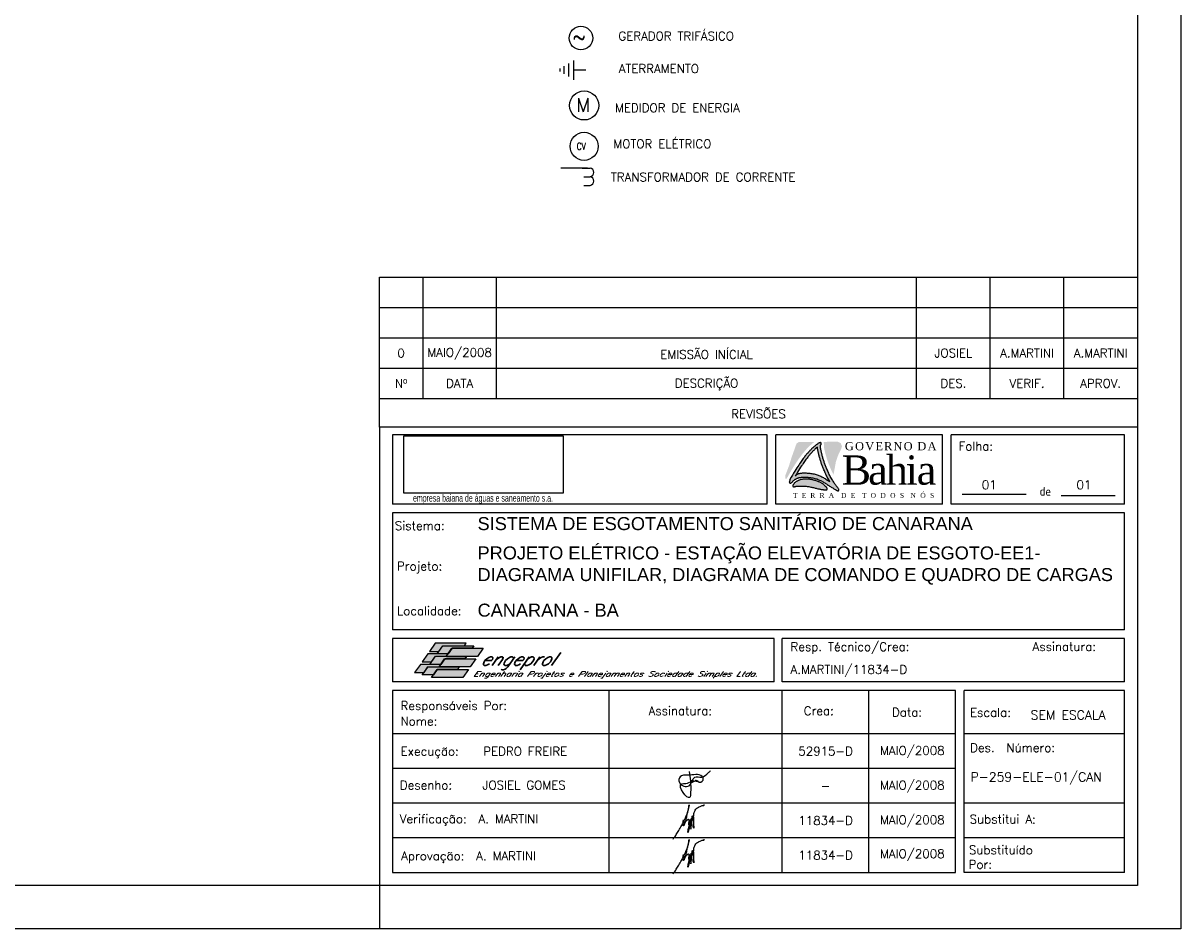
# Model space of a CAD drawing. Header units: millimetres. Extents: x 654.3 to 713.7, y 620 to 662.
# Tile 4 of 6: x 687 to 713.7, y 620 to 640.9. Entities that reach past the tile are written whole.
import ezdxf
from ezdxf.enums import TextEntityAlignment as Align

# ---------------------------------------------------------------- set-up
doc = ezdxf.new("R2010")
doc.units = ezdxf.units.MM
doc.linetypes.add('HIDDEN', pattern=[0.375, 0.25, -0.125])
for name, color, linetype in [('ARQ-FORMATO', 1, 'Continuous'), ('CARIMBO', 7, 'Continuous'), ('ELE_SIMB', 8, 'Continuous'), ('ETXT0090', 8, 'Continuous'), ('LOGOTIPO', 255, 'Continuous'), ('Logotipo 1', 10, 'Continuous'), ('lOGOTIPO 2', 170, 'Continuous'), ('PADRÃO', 4, 'Continuous'), ('TEXTO', 7, 'Continuous')]:
    doc.layers.add(name, color=color, linetype=linetype)
doc.styles.add('ISOCP', font='ARIAL.TTF')
doc.styles.add('ROMAMS', font='ROMANS.shx')
doc.styles.add('ROMANS', font='romans.shx')
doc.styles.add('STYLE-ROMANS_1', font='romans.shx')
picture_1 = doc.add_image_def('image1.jpg', size_in_pixel=(267, 96))

msp = doc.modelspace()

# ---------------------------------------------------------------- hatches: boundary and pattern name
for color, points in [(182, [(704.965, 630.932), (704.979, 630.951), (704.993, 630.969), (705.006, 630.986), (705.019, 631.002), (705.032, 631.018), (705.045, 631.033), (705.057, 631.048), (705.069, 631.063), (705.082, 631.077), (705.094, 631.091), (705.107, 631.104), (705.119, 631.118), (705.132, 631.131), (705.145, 631.145), (705.159, 631.158), (705.173, 631.172), (705.187, 631.185), (705.202, 631.198), (705.217, 631.211), (705.232, 631.224), (705.248, 631.237), (705.263, 631.249), (705.278, 631.26), (705.28, 631.262), (704.921, 631.262), (704.869, 631.225), (704.831, 631.116), (704.757, 630.909), (704.695, 630.709), (704.613, 630.494), (704.613, 630.44), (704.613, 630.416), (704.641, 630.416), (704.66, 630.45), (704.69, 630.502), (704.718, 630.551), (704.745, 630.598), (704.771, 630.641), (704.796, 630.681), (704.819, 630.718), (704.841, 630.753), (704.862, 630.785), (704.882, 630.815), (704.9, 630.842), (704.918, 630.867), (704.934, 630.89), (704.95, 630.912)]), (182, [(705.724, 630.506), (705.712, 630.53), (705.7, 630.555), (705.688, 630.579), (705.677, 630.604), (705.666, 630.628), (705.656, 630.651), (705.647, 630.673), (705.637, 630.695), (705.629, 630.716), (705.621, 630.736), (705.613, 630.755), (705.606, 630.774), (705.599, 630.793), (705.592, 630.812), (705.585, 630.831), (705.579, 630.85), (705.573, 630.87), (705.566, 630.889), (705.561, 630.909), (705.555, 630.928), (705.549, 630.947), (705.544, 630.966), (705.539, 630.984), (705.535, 631.002), (705.53, 631.019), (705.526, 631.035), (705.522, 631.051), (705.519, 631.066), (705.516, 631.08), (705.512, 631.094), (705.51, 631.107), (705.507, 631.119), (705.505, 631.131), (705.502, 631.142), (705.501, 631.152), (705.5, 631.262), (705.71, 631.274), (705.821, 631.269), (705.89, 631.237), (705.918, 631.166), (705.898, 631.094), (705.841, 630.986), (705.779, 630.808)]), (11, [(704.785, 630.242), (704.787, 630.239), (704.79, 630.236), (704.793, 630.234), (704.798, 630.232), (704.803, 630.231), (704.808, 630.231), (704.814, 630.231), (704.821, 630.231), (704.829, 630.232), (704.837, 630.234), (704.845, 630.236), (704.854, 630.238), (704.864, 630.24), (704.874, 630.242), (704.885, 630.244), (704.897, 630.245), (704.909, 630.246), (704.922, 630.247), (704.935, 630.247), (704.95, 630.247), (704.965, 630.247), (704.98, 630.246), (704.997, 630.246), (705.014, 630.245), (705.032, 630.244), (705.051, 630.243), (705.071, 630.241), (705.092, 630.24), (705.112, 630.238), (705.133, 630.235), (705.155, 630.232), (705.177, 630.229), (705.198, 630.224), (705.22, 630.22), (705.241, 630.215), (705.263, 630.21), (705.283, 630.204), (705.304, 630.199), (705.323, 630.194), (705.342, 630.19), (705.359, 630.185), (705.376, 630.181), (705.392, 630.178), (705.407, 630.175), (705.421, 630.172), (705.435, 630.17), (705.448, 630.168), (705.46, 630.166), (705.471, 630.164), (705.482, 630.163), (705.492, 630.162), (705.502, 630.161), (705.511, 630.16), (705.519, 630.159), (705.527, 630.159), (705.534, 630.159), (705.541, 630.159), (705.547, 630.159), (705.553, 630.159), (705.558, 630.16), (705.563, 630.161), (705.567, 630.162), (705.57, 630.163), (705.573, 630.165), (705.575, 630.167), (705.577, 630.17), (705.578, 630.173), (705.579, 630.176), (705.579, 630.179), (705.578, 630.183), (705.577, 630.187), (705.576, 630.192), (705.574, 630.197), (705.571, 630.202), (705.568, 630.207), (705.564, 630.213), (705.559, 630.219), (705.554, 630.226), (705.548, 630.232), (705.541, 630.239), (705.534, 630.247), (705.526, 630.254), (705.517, 630.262), (705.508, 630.27), (705.497, 630.278), (705.486, 630.286), (705.474, 630.294), (705.462, 630.302), (705.449, 630.31), (705.435, 630.318), (705.421, 630.326), (705.406, 630.333), (705.391, 630.34), (705.375, 630.347), (705.359, 630.354), (705.343, 630.36), (705.327, 630.366), (705.31, 630.371), (705.294, 630.376), (705.277, 630.381), (705.261, 630.385), (705.244, 630.389), (705.228, 630.392), (705.213, 630.395), (705.197, 630.398), (705.182, 630.4), (705.168, 630.402), (705.153, 630.403), (705.138, 630.404), (705.124, 630.405), (705.109, 630.406), (705.094, 630.406), (705.078, 630.406), (705.063, 630.405), (705.047, 630.405), (705.031, 630.403), (705.015, 630.402), (704.999, 630.4), (704.984, 630.397), (704.969, 630.394), (704.955, 630.39), (704.94, 630.385), (704.927, 630.38), (704.914, 630.375), (704.901, 630.369), (704.889, 630.362), (704.877, 630.356), (704.866, 630.348), (704.855, 630.341), (704.845, 630.333), (704.836, 630.325), (704.827, 630.317), (704.819, 630.309), (704.812, 630.301), (704.805, 630.293), (704.799, 630.285), (704.795, 630.278), (704.791, 630.272), (704.788, 630.266), (704.786, 630.26), (704.784, 630.255), (704.784, 630.25), (704.784, 630.246)])]:
    msp.add_hatch(color=color).paths.add_polyline_path(points)
h = msp.add_hatch(color=156)
h.paths.add_polyline_path([(705.735, 630.184), (705.721, 630.193), (705.705, 630.202), (705.688, 630.212), (705.671, 630.223), (705.653, 630.234), (705.635, 630.246), (705.617, 630.258), (705.599, 630.27), (705.58, 630.282), (705.561, 630.294), (705.542, 630.307), (705.523, 630.319), (705.503, 630.331), (705.483, 630.342), (705.463, 630.353), (705.443, 630.364), (705.422, 630.374), (705.401, 630.384), (705.379, 630.393), (705.358, 630.402), (705.335, 630.409), (705.313, 630.416), (705.29, 630.423), (705.266, 630.428), (705.243, 630.433), (705.219, 630.437), (705.196, 630.441), (705.173, 630.444), (705.15, 630.446), (705.129, 630.448), (705.108, 630.449), (705.089, 630.451), (705.07, 630.451), (705.052, 630.452), (705.034, 630.451), (705.018, 630.451), (705.002, 630.45), (704.987, 630.449), (704.973, 630.447), (704.959, 630.446), (704.946, 630.443), (704.933, 630.441), (704.921, 630.437), (704.909, 630.434), (704.897, 630.43), (704.886, 630.425), (704.875, 630.42), (704.864, 630.414), (704.853, 630.408), (704.842, 630.402), (704.832, 630.395), (704.822, 630.388), (704.813, 630.38), (704.804, 630.373), (704.796, 630.365), (704.788, 630.358), (704.781, 630.351), (704.774, 630.344), (704.763, 630.333), (704.752, 630.323), (704.742, 630.316), (704.729, 630.312), (704.716, 630.314), (704.704, 630.322), (704.703, 630.335), (704.704, 630.345), (704.707, 630.358), (704.712, 630.375), (704.719, 630.396), (704.749, 630.448), (704.777, 630.497), (704.804, 630.543), (704.83, 630.586), (704.855, 630.627), (704.878, 630.664), (704.901, 630.699), (704.922, 630.731), (704.941, 630.76), (704.96, 630.788), (704.977, 630.813), (704.993, 630.836), (705.009, 630.858), (705.024, 630.878), (705.038, 630.897), (705.052, 630.915), (705.065, 630.932), (705.079, 630.948), (705.091, 630.964), (705.104, 630.979), (705.116, 630.994), (705.129, 631.008), (705.141, 631.022), (705.153, 631.036), (705.166, 631.05), (705.179, 631.064), (705.191, 631.077), (705.205, 631.091), (705.218, 631.104), (705.232, 631.117), (705.246, 631.131), (705.261, 631.144), (705.276, 631.157), (705.292, 631.17), (705.307, 631.183), (705.322, 631.195), (705.337, 631.206), (705.351, 631.216), (705.364, 631.225), (705.375, 631.232), (705.39, 631.241), (705.404, 631.247), (705.417, 631.249), (705.43, 631.245), (705.439, 631.237), (705.442, 631.225), (705.44, 631.211), (705.435, 631.2), (705.431, 631.195), (705.429, 631.192), (705.427, 631.19), (705.426, 631.188), (705.424, 631.185), (705.423, 631.182), (705.422, 631.179), (705.421, 631.176), (705.42, 631.172), (705.42, 631.168), (705.42, 631.163), (705.42, 631.158), (705.42, 631.152), (705.421, 631.146), (705.422, 631.139), (705.423, 631.131), (705.425, 631.122), (705.426, 631.113), (705.428, 631.102), (705.431, 631.091), (705.433, 631.08), (705.436, 631.068), (705.438, 631.055), (705.441, 631.041), (705.445, 631.027), (705.448, 631.012), (705.452, 630.996), (705.456, 630.98), (705.461, 630.963), (705.465, 630.945), (705.47, 630.927), (705.475, 630.908), (705.481, 630.889), (705.486, 630.869), (705.492, 630.85), (705.498, 630.83), (705.505, 630.811), (705.511, 630.791), (705.518, 630.772), (705.525, 630.753), (705.532, 630.734), (705.539, 630.715), (705.547, 630.696), (705.555, 630.676), (705.563, 630.655), (705.572, 630.634), (705.582, 630.611), (705.592, 630.588), (705.603, 630.564), (705.614, 630.54), (705.626, 630.515), (705.638, 630.491), (705.65, 630.467), (705.663, 630.443), (705.676, 630.42), (705.689, 630.397), (705.702, 630.376), (705.715, 630.355), (705.728, 630.335), (705.74, 630.316), (705.753, 630.298), (705.765, 630.281), (705.776, 630.266), (705.788, 630.251), (705.798, 630.237), (705.808, 630.225), (705.816, 630.214), (705.824, 630.203), (705.831, 630.194), (705.839, 630.181), (705.845, 630.169), (705.848, 630.157), (705.845, 630.144), (705.839, 630.138), (705.827, 630.136), (705.815, 630.139), (705.806, 630.142), (705.796, 630.147), (705.784, 630.154), (705.77, 630.163), (705.76, 630.169), (705.748, 630.176)])
h.paths.add_polyline_path([(705.523, 630.572), (705.534, 630.548), (705.545, 630.524), (705.557, 630.499), (705.569, 630.475), (705.581, 630.451), (705.594, 630.427), (705.638, 630.348), (705.625, 630.356), (705.606, 630.368), (705.588, 630.38), (705.569, 630.392), (705.55, 630.405), (705.53, 630.417), (705.511, 630.429), (705.491, 630.44), (705.471, 630.451), (705.451, 630.462), (705.43, 630.472), (705.409, 630.482), (705.387, 630.491), (705.366, 630.5), (705.343, 630.507), (705.321, 630.514), (705.298, 630.521), (705.274, 630.526), (705.25, 630.531), (705.227, 630.535), (705.204, 630.539), (705.181, 630.542), (705.158, 630.544), (705.137, 630.546), (705.116, 630.547), (705.096, 630.549), (705.078, 630.549), (705.06, 630.55), (705.042, 630.549), (705.026, 630.549), (705.01, 630.548), (704.995, 630.547), (704.981, 630.545), (704.967, 630.544), (704.954, 630.541), (704.941, 630.539), (704.929, 630.535), (704.917, 630.532), (704.905, 630.528), (704.894, 630.523), (704.883, 630.518), (704.872, 630.512), (704.861, 630.506), (704.858, 630.504), (704.868, 630.522), (704.894, 630.565), (704.919, 630.605), (704.942, 630.643), (704.964, 630.678), (704.985, 630.71), (705.005, 630.739), (705.023, 630.766), (705.041, 630.792), (705.057, 630.815), (705.073, 630.836), (705.088, 630.857), (705.102, 630.876), (705.116, 630.893), (705.129, 630.911), (705.142, 630.927), (705.155, 630.943), (705.168, 630.958), (705.18, 630.973), (705.192, 630.987), (705.205, 631.001), (705.217, 631.015), (705.23, 631.029), (705.242, 631.042), (705.255, 631.056), (705.268, 631.069), (705.282, 631.083), (705.296, 631.096), (705.31, 631.109), (705.325, 631.123), (705.351, 631.146), (705.351, 631.142), (705.351, 631.137), (705.352, 631.13), (705.353, 631.123), (705.354, 631.115), (705.356, 631.106), (705.357, 631.097), (705.359, 631.086), (705.362, 631.076), (705.364, 631.064), (705.367, 631.052), (705.369, 631.039), (705.373, 631.025), (705.376, 631.011), (705.379, 630.996), (705.383, 630.98), (705.387, 630.964), (705.392, 630.947), (705.396, 630.929), (705.401, 630.911), (705.406, 630.892), (705.412, 630.873), (705.418, 630.853), (705.423, 630.834), (705.43, 630.814), (705.436, 630.795), (705.442, 630.775), (705.449, 630.756), (705.456, 630.737), (705.463, 630.719), (705.47, 630.7), (705.478, 630.68), (705.486, 630.66), (705.494, 630.64), (705.504, 630.618), (705.513, 630.596)], flags=16)
at = {"layer": 'CARIMBO'}
h = msp.add_hatch(color=82, dxfattribs=at)
h.paths.add_polyline_path([(696.396, 626.43), (696.611, 626.43), (696.702, 626.562), (697.206, 626.562), (697.246, 626.618), (696.528, 626.618)])
h.paths.add_polyline_path([(696.358, 626.374), (696.226, 626.186), (696.442, 626.186), (696.535, 626.318), (696.786, 626.318), (696.825, 626.374), (696.572, 626.374)])
h.paths.add_polyline_path([(696.187, 626.13), (696.055, 625.943), (696.271, 625.943), (696.362, 626.073), (696.617, 626.073), (696.656, 626.13)])
h = msp.add_hatch(color=100, dxfattribs=at)
h.paths.add_polyline_path([(696.916, 626.502), (697.381, 626.502), (697.422, 626.562), (696.704, 626.562), (696.572, 626.374), (696.825, 626.374), (696.827, 626.374)])
h.paths.add_polyline_path([(696.747, 626.259), (697.212, 626.259), (697.251, 626.315), (696.788, 626.315), (696.786, 626.315), (696.789, 626.318), (696.535, 626.318), (696.403, 626.13), (696.656, 626.13), (696.658, 626.13)])
h.paths.add_polyline_path([(696.576, 626.013), (697.041, 626.013), (697.08, 626.071), (696.619, 626.071), (696.617, 626.071), (696.618, 626.073), (696.364, 626.073), (696.232, 625.887), (696.488, 625.887)])
h = msp.add_hatch(color=71, dxfattribs=at)
h.paths.add_polyline_path([(696.918, 626.502), (696.829, 626.374), (696.827, 626.374), (696.789, 626.318), (696.79, 626.318), (696.788, 626.315), (697.504, 626.315), (697.636, 626.502)])
h.paths.add_polyline_path([(697.335, 626.071), (697.467, 626.259), (696.749, 626.259), (696.66, 626.13), (696.658, 626.13), (696.618, 626.073), (696.621, 626.073), (696.619, 626.071)])
h.paths.add_polyline_path([(696.578, 626.013), (696.489, 625.887), (696.488, 625.887), (696.446, 625.825), (697.164, 625.825), (697.296, 626.013)])

# ---------------------------------------------------------------- linework, layer by layer
at = {"color": 2}
msp.add_circle((702.575, 623.46), 0.00217, dxfattribs=at)
for points in [[(702.448, 623.437), (702.456, 623.414), (702.485, 623.419), (702.487, 623.448), (702.468, 623.456), (702.448, 623.442), (702.494, 623.434), (702.518, 623.433), (702.539, 623.454), (702.554, 623.458), (702.553, 623.446), (702.547, 623.436), (702.574, 623.439), (702.575, 623.454), (702.591, 623.437), (702.714, 623.46), (702.691, 623.546), (702.547, 623.586), (702.351, 623.574), (702.183, 623.538), (702.166, 623.404), (702.391, 623.331), (702.522, 623.526), (702.684, 623.531), (702.831, 623.625), (702.887, 623.683)], [(702.388, 623.662), (702.426, 623.17), (702.402, 623.059), (702.252, 623.17), (702.212, 623.371), (702.316, 623.382), (702.45, 623.438)], [(702.02, 622.098), (702.04, 622.13), (702.066, 622.162), (702.095, 622.203), (702.123, 622.248), (702.156, 622.3), (702.186, 622.353), (702.215, 622.407), (702.238, 622.449), (702.262, 622.494), (702.293, 622.562), (702.315, 622.615), (702.342, 622.685), (702.374, 622.8), (702.392, 622.893), (702.382, 622.84), (702.372, 622.79), (702.351, 622.711), (702.333, 622.633), (702.322, 622.583), (702.305, 622.516), (702.291, 622.466), (702.278, 622.428), (702.266, 622.409), (702.261, 622.408), (702.255, 622.421), (702.253, 622.459), (702.257, 622.514), (702.259, 622.543), (702.264, 622.524), (702.266, 622.491), (702.271, 622.473), (702.28, 622.469), (702.299, 622.488), (702.32, 622.513), (702.344, 622.536), (702.361, 622.554), (702.371, 622.558), (702.38, 622.554), (702.382, 622.533), (702.382, 622.503), (702.379, 622.468), (702.378, 622.427), (702.383, 622.443), (702.395, 622.477), (702.411, 622.516), (702.424, 622.548), (702.428, 622.558), (702.435, 622.554), (702.432, 622.531), (702.417, 622.475), (702.404, 622.407), (702.39, 622.345), (702.379, 622.291), (702.362, 622.248), (702.363, 622.269), (702.37, 622.317), (702.381, 622.375), (702.399, 622.435), (702.42, 622.492), (702.436, 622.55), (702.446, 622.573), (702.454, 622.58), (702.456, 622.558), (702.448, 622.513), (702.44, 622.447), (702.434, 622.382), (702.429, 622.326), (702.432, 622.337), (702.438, 622.384), (702.444, 622.444), (702.454, 622.522), (702.458, 622.573), (702.462, 622.618), (702.468, 622.632), (702.478, 622.628), (702.489, 622.602), (702.49, 622.561), (702.49, 622.511), (702.489, 622.446), (702.496, 622.39), (702.498, 622.349), (702.484, 622.39), (702.494, 622.454), (702.495, 622.524), (702.495, 622.604), (702.498, 622.659), (702.51, 622.712), (702.532, 622.768), (702.566, 622.81), (702.605, 622.834), (702.646, 622.854), (702.678, 622.864), (702.699, 622.875), (702.72, 622.875), (702.737, 622.882), (702.741, 622.889), (702.74, 622.897)], [(702.02, 621.298), (702.04, 621.33), (702.066, 621.362), (702.095, 621.403), (702.123, 621.448), (702.156, 621.5), (702.186, 621.553), (702.215, 621.607), (702.238, 621.649), (702.262, 621.694), (702.293, 621.762), (702.315, 621.815), (702.342, 621.885), (702.374, 622), (702.392, 622.093), (702.382, 622.04), (702.372, 621.99), (702.351, 621.911), (702.333, 621.833), (702.322, 621.783), (702.305, 621.716), (702.291, 621.666), (702.278, 621.628), (702.266, 621.609), (702.261, 621.608), (702.255, 621.621), (702.253, 621.659), (702.257, 621.714), (702.259, 621.743), (702.264, 621.724), (702.266, 621.691), (702.271, 621.673), (702.28, 621.669), (702.299, 621.688), (702.32, 621.713), (702.344, 621.736), (702.361, 621.754), (702.371, 621.758), (702.38, 621.754), (702.382, 621.733), (702.382, 621.703), (702.379, 621.668), (702.378, 621.627), (702.383, 621.643), (702.395, 621.677), (702.411, 621.716), (702.424, 621.748), (702.428, 621.758), (702.435, 621.754), (702.432, 621.731), (702.417, 621.675), (702.404, 621.607), (702.39, 621.545), (702.379, 621.491), (702.362, 621.448), (702.363, 621.469), (702.37, 621.517), (702.381, 621.575), (702.399, 621.635), (702.42, 621.692), (702.436, 621.75), (702.446, 621.773), (702.454, 621.78), (702.456, 621.758), (702.448, 621.713), (702.44, 621.647), (702.434, 621.582), (702.429, 621.526), (702.432, 621.537), (702.438, 621.584), (702.444, 621.644), (702.454, 621.722), (702.458, 621.773), (702.462, 621.818), (702.468, 621.832), (702.478, 621.828), (702.489, 621.802), (702.49, 621.761), (702.49, 621.711), (702.489, 621.646), (702.496, 621.59), (702.498, 621.549), (702.484, 621.59), (702.494, 621.654), (702.495, 621.724), (702.495, 621.804), (702.498, 621.859), (702.51, 621.912), (702.532, 621.968), (702.566, 622.01), (702.605, 622.034), (702.646, 622.054), (702.678, 622.064), (702.699, 622.075), (702.72, 622.075), (702.737, 622.082), (702.741, 622.089), (702.74, 622.097)]]:
    msp.add_spline(points, degree=3, dxfattribs=at)
at = {"layer": 'ARQ-FORMATO', "color": 2}
msp.add_line((695.242, 621.027), (695.242, 620.027), dxfattribs=at)
msp.add_lwpolyline([(654.342, 662.027), (713.742, 662.027), (713.742, 620.027), (654.342, 620.027)], close=True, dxfattribs=at)
at = {"layer": 'ARQ-FORMATO'}
msp.add_lwpolyline([(656.842, 621.027), (656.842, 661.027), (712.742, 661.027), (712.742, 621.027)], close=True, dxfattribs=at)
at = {"layer": 'CARIMBO', "color": 3}
for p, q in [((695.242, 635.066), (712.742, 635.066)), ((695.242, 634.366), (712.742, 634.366)), ((695.242, 633.666), (712.742, 633.666)), ((708.696, 630.057), (710.17, 630.057)), ((710.977, 630.029), (712.228, 630.029)), ((708.542, 623.727), (695.542, 623.727)), ((708.542, 622.927), (695.542, 622.927)), ((708.542, 622.127), (695.542, 622.127)), ((712.442, 622.127), (708.742, 622.127))]:
    msp.add_line(p, q, dxfattribs=at)
at = {"layer": 'CARIMBO', "color": 6}
for p, q in [((695.242, 631.608), (695.242, 635.066)), ((695.242, 631.608), (695.242, 621.027)), ((712.742, 631.608), (695.242, 631.608)), ((704.195, 631.427), (695.542, 631.427)), ((695.542, 631.427), (695.542, 629.827)), ((704.195, 629.827), (704.195, 631.427)), ((708.242, 631.427), (704.395, 631.427)), ((704.395, 629.827), (704.395, 631.427)), ((708.242, 629.827), (708.242, 631.427)), ((712.442, 631.427), (708.442, 631.427)), ((708.442, 629.827), (708.442, 631.427)), ((712.442, 629.827), (712.442, 631.427)), ((704.195, 629.827), (695.542, 629.827)), ((695.542, 629.627), (695.542, 626.927)), ((712.442, 629.627), (695.542, 629.627)), ((708.242, 629.827), (704.395, 629.827)), ((712.442, 629.827), (708.442, 629.827)), ((712.442, 626.927), (712.442, 629.627)), ((712.442, 626.927), (695.542, 626.927)), ((704.356, 626.727), (695.542, 626.727)), ((695.542, 626.727), (695.542, 625.727)), ((704.356, 625.727), (704.356, 626.727)), ((712.442, 626.727), (704.542, 626.727)), ((704.542, 625.727), (704.542, 626.727)), ((712.442, 625.727), (712.442, 626.727)), ((704.356, 625.727), (695.542, 625.727)), ((712.442, 625.727), (704.542, 625.727)), ((695.542, 625.527), (695.542, 621.327)), ((708.542, 625.527), (695.542, 625.527)), ((700.542, 621.327), (700.542, 625.527)), ((704.542, 621.327), (704.542, 625.527)), ((706.542, 621.327), (706.542, 625.527)), ((708.542, 621.327), (708.542, 625.527)), ((712.442, 625.527), (708.742, 625.527)), ((708.742, 621.327), (708.742, 625.527)), ((712.442, 621.327), (712.442, 625.527)), ((712.442, 621.327), (712.442, 625.527)), ((708.542, 624.527), (695.542, 624.527)), ((712.442, 624.527), (708.742, 624.527)), ((695.542, 621.327), (708.542, 621.327)), ((712.442, 621.327), (708.742, 621.327))]:
    msp.add_line(p, q, dxfattribs=at)
at = {"layer": 'CARIMBO', "color": 4}
for p, q in [((696.242, 635.066), (696.242, 632.266)), ((697.942, 632.266), (697.942, 635.066)), ((707.642, 632.266), (707.642, 635.066)), ((709.342, 632.266), (709.342, 635.066)), ((711.042, 632.266), (711.042, 635.066)), ((695.242, 632.966), (712.742, 632.966)), ((695.242, 632.266), (712.742, 632.266)), ((712.442, 622.927), (708.742, 622.927))]:
    msp.add_line(p, q, dxfattribs=at)
at = {"layer": 'CARIMBO', "color": 2, "linetype": 'Continuous'}
for points in [[(696.611, 626.43), (696.702, 626.562), (697.206, 626.562), (697.246, 626.618), (696.528, 626.618), (696.396, 626.43), (696.611, 626.43)], [(697.381, 626.502), (696.918, 626.502), (696.829, 626.374), (696.572, 626.374), (696.704, 626.562), (697.422, 626.562), (697.381, 626.502)], [(696.916, 626.502), (697.636, 626.502), (697.504, 626.315), (696.786, 626.315), (696.916, 626.502)], [(696.825, 626.374), (696.572, 626.374), (696.358, 626.374), (696.226, 626.186), (696.442, 626.186), (696.535, 626.318), (696.786, 626.318), (696.825, 626.374)], [(697.212, 626.259), (696.749, 626.259), (696.66, 626.13), (696.403, 626.13), (696.535, 626.318), (696.79, 626.318), (696.788, 626.315), (697.251, 626.315), (697.212, 626.259)], [(696.747, 626.259), (697.467, 626.259), (697.335, 626.071), (696.617, 626.071), (696.747, 626.259)], [(696.271, 625.943), (696.362, 626.073), (696.617, 626.073), (696.656, 626.13), (696.187, 626.13), (696.055, 625.943), (696.271, 625.943)], [(697.041, 626.013), (696.578, 626.013), (696.489, 625.887), (696.232, 625.887), (696.364, 626.073), (696.621, 626.073), (696.619, 626.071), (697.08, 626.071), (697.041, 626.013)], [(696.576, 626.013), (697.296, 626.013), (697.164, 625.825), (696.446, 625.825), (696.576, 626.013)]]:
    msp.add_lwpolyline(points, dxfattribs=at)
at = {"layer": 'ELE_SIMB', "linetype": 'Continuous'}
for p, q in [((699.731, 639.624, -1.521), (699.731, 640.069, -1.521)), ((699.407, 639.882, -1.521), (699.407, 639.811, -1.521)), ((699.502, 639.936, -1.521), (699.502, 639.756, -1.521)), ((699.609, 639.999, -1.521), (699.609, 639.694, -1.521)), ((700.003, 639.846, -1.521), (699.731, 639.846, -1.521))]:
    msp.add_line(p, q, dxfattribs=at)
at = {"layer": 'ELE_SIMB', "linetype": 'Continuous', "ltscale": 3.5}
for p, q in [((700.041, 637.583), (699.426, 637.583)), ((699.924, 637.583), (700.108, 637.585)), ((699.96, 637.384), (700.108, 637.384)), ((699.96, 637.384), (700.108, 637.384)), ((699.96, 637.184), (700.108, 637.184))]:
    msp.add_line(p, q, dxfattribs=at)
at = {"layer": 'ELE_SIMB', "linetype": 'Continuous'}
for centre, radius in [((699.894, 640.585, -6.083), 0.271), ((699.967, 638.086, -6.083), 0.324)]:
    msp.add_circle(centre, radius, dxfattribs=at)
at = {"layer": 'ELE_SIMB', "ltscale": 3.5}
msp.add_circle((699.967, 639.03, -6.083), 0.336, dxfattribs=at)
at = {"layer": 'ELE_SIMB', "linetype": 'Continuous', "ltscale": 3.5}
for centre in [(700.085, 637.485), (700.085, 637.284)]:
    msp.add_arc(centre, 0.103, 282.4648, 77.5352, dxfattribs=at)
at = {"layer": 'Logotipo 1'}
msp.add_lwpolyline([(704.785, 630.242), (704.787, 630.239), (704.79, 630.236), (704.793, 630.234), (704.798, 630.232), (704.803, 630.231), (704.808, 630.231), (704.814, 630.231), (704.821, 630.231), (704.829, 630.232), (704.837, 630.234), (704.845, 630.236), (704.854, 630.238), (704.864, 630.24), (704.874, 630.242), (704.885, 630.244), (704.897, 630.245), (704.909, 630.246), (704.922, 630.247), (704.935, 630.247), (704.95, 630.247), (704.965, 630.247), (704.98, 630.246), (704.997, 630.246), (705.014, 630.245), (705.032, 630.244), (705.051, 630.243), (705.071, 630.241), (705.092, 630.24), (705.112, 630.238), (705.133, 630.235), (705.155, 630.232), (705.177, 630.229), (705.198, 630.224), (705.22, 630.22), (705.241, 630.215), (705.263, 630.21), (705.283, 630.204), (705.304, 630.199), (705.323, 630.194), (705.342, 630.19), (705.359, 630.185), (705.376, 630.181), (705.392, 630.178), (705.407, 630.175), (705.421, 630.172), (705.435, 630.17), (705.448, 630.168), (705.46, 630.166), (705.471, 630.164), (705.482, 630.163), (705.492, 630.162), (705.502, 630.161), (705.511, 630.16), (705.519, 630.159), (705.527, 630.159), (705.534, 630.159), (705.541, 630.159), (705.547, 630.159), (705.553, 630.159), (705.558, 630.16), (705.563, 630.161), (705.567, 630.162), (705.57, 630.163), (705.573, 630.165), (705.575, 630.167), (705.577, 630.17), (705.578, 630.173), (705.579, 630.176), (705.579, 630.179), (705.578, 630.183), (705.577, 630.187), (705.576, 630.192), (705.574, 630.197), (705.571, 630.202), (705.568, 630.207), (705.564, 630.213), (705.559, 630.219), (705.554, 630.226), (705.548, 630.232), (705.541, 630.239), (705.534, 630.247), (705.526, 630.254), (705.517, 630.262), (705.508, 630.27), (705.497, 630.278), (705.486, 630.286), (705.474, 630.294), (705.462, 630.302), (705.449, 630.31), (705.435, 630.318), (705.421, 630.326), (705.406, 630.333), (705.391, 630.34), (705.375, 630.347), (705.359, 630.354), (705.343, 630.36), (705.327, 630.366), (705.31, 630.371), (705.294, 630.376), (705.277, 630.381), (705.261, 630.385), (705.244, 630.389), (705.228, 630.392), (705.213, 630.395), (705.197, 630.398), (705.182, 630.4), (705.168, 630.402), (705.153, 630.403), (705.138, 630.404), (705.124, 630.405), (705.109, 630.406), (705.094, 630.406), (705.078, 630.406), (705.063, 630.405), (705.047, 630.405), (705.031, 630.403), (705.015, 630.402), (704.999, 630.4), (704.984, 630.397), (704.969, 630.394), (704.955, 630.39), (704.94, 630.385), (704.927, 630.38), (704.914, 630.375), (704.901, 630.369), (704.889, 630.362), (704.877, 630.356), (704.866, 630.348), (704.855, 630.341), (704.845, 630.333), (704.836, 630.325), (704.827, 630.317), (704.819, 630.309), (704.812, 630.301), (704.805, 630.293), (704.799, 630.285), (704.795, 630.278), (704.791, 630.272), (704.788, 630.266), (704.786, 630.26), (704.784, 630.255), (704.784, 630.25), (704.784, 630.246)], close=True, dxfattribs=at)
at = {"layer": 'lOGOTIPO 2'}
for points in [[(704.719, 630.396), (704.712, 630.375), (704.707, 630.358), (704.704, 630.345), (704.703, 630.335), (704.704, 630.328), (704.706, 630.323), (704.709, 630.319), (704.712, 630.317), (704.716, 630.315), (704.72, 630.313), (704.725, 630.313), (704.729, 630.313), (704.734, 630.314), (704.739, 630.315), (704.744, 630.318), (704.749, 630.321), (704.755, 630.326), (704.761, 630.331), (704.767, 630.337), (704.774, 630.344), (704.781, 630.351), (704.788, 630.358), (704.796, 630.365), (704.804, 630.373), (704.813, 630.38), (704.822, 630.388), (704.832, 630.395), (704.842, 630.402), (704.853, 630.408), (704.864, 630.414), (704.875, 630.42), (704.886, 630.425), (704.897, 630.43), (704.909, 630.434), (704.921, 630.437), (704.933, 630.441), (704.946, 630.443), (704.959, 630.446), (704.973, 630.447), (704.987, 630.449), (705.002, 630.45), (705.018, 630.451), (705.034, 630.451), (705.052, 630.452), (705.07, 630.451), (705.089, 630.451), (705.108, 630.449), (705.129, 630.448), (705.15, 630.446), (705.173, 630.444), (705.196, 630.441), (705.219, 630.437), (705.243, 630.433), (705.266, 630.428), (705.29, 630.423), (705.313, 630.416), (705.335, 630.409), (705.358, 630.402), (705.379, 630.393), (705.401, 630.384), (705.422, 630.374), (705.443, 630.364), (705.463, 630.353), (705.483, 630.342), (705.503, 630.331), (705.523, 630.319), (705.542, 630.307), (705.561, 630.294), (705.58, 630.282), (705.599, 630.27), (705.617, 630.258), (705.635, 630.246), (705.653, 630.234), (705.671, 630.223), (705.688, 630.212), (705.705, 630.202), (705.721, 630.193), (705.735, 630.184), (705.748, 630.176), (705.76, 630.169), (705.77, 630.163), (705.779, 630.157), (705.787, 630.153), (705.793, 630.149), (705.799, 630.146), (705.803, 630.144), (705.807, 630.142), (705.811, 630.14), (705.815, 630.139), (705.818, 630.138), (705.821, 630.137), (705.824, 630.137), (705.827, 630.137), (705.83, 630.137), (705.832, 630.137), (705.834, 630.138), (705.836, 630.138), (705.838, 630.139), (705.84, 630.139), (705.841, 630.14), (705.842, 630.142), (705.844, 630.143), (705.845, 630.145), (705.846, 630.147), (705.846, 630.15), (705.847, 630.153), (705.847, 630.157), (705.847, 630.161), (705.845, 630.166), (705.843, 630.171), (705.84, 630.178), (705.836, 630.185), (705.831, 630.194), (705.824, 630.203), (705.816, 630.214), (705.808, 630.225), (705.798, 630.237), (705.788, 630.251), (705.776, 630.266), (705.765, 630.281), (705.753, 630.298), (705.74, 630.316), (705.728, 630.335), (705.715, 630.355), (705.702, 630.376), (705.689, 630.397), (705.676, 630.42), (705.663, 630.443), (705.65, 630.467), (705.638, 630.491), (705.626, 630.515), (705.614, 630.54), (705.603, 630.564), (705.592, 630.588), (705.582, 630.611), (705.572, 630.634), (705.563, 630.655), (705.555, 630.676), (705.547, 630.696), (705.539, 630.715), (705.532, 630.734), (705.525, 630.753), (705.518, 630.772), (705.511, 630.791), (705.505, 630.811), (705.498, 630.83), (705.492, 630.85), (705.486, 630.869), (705.481, 630.889), (705.475, 630.908), (705.47, 630.927), (705.465, 630.945), (705.461, 630.963), (705.456, 630.98), (705.452, 630.996), (705.448, 631.012), (705.445, 631.027), (705.441, 631.041), (705.438, 631.055), (705.436, 631.068), (705.433, 631.08), (705.431, 631.091), (705.428, 631.102), (705.426, 631.113), (705.425, 631.122), (705.423, 631.131), (705.422, 631.139), (705.421, 631.146), (705.42, 631.152), (705.42, 631.158), (705.42, 631.163), (705.42, 631.168), (705.42, 631.172), (705.421, 631.176), (705.422, 631.179), (705.423, 631.182), (705.424, 631.185), (705.426, 631.188), (705.427, 631.19), (705.429, 631.192), (705.431, 631.195), (705.432, 631.197), (705.434, 631.2), (705.436, 631.203), (705.437, 631.206), (705.439, 631.209), (705.44, 631.212), (705.441, 631.216), (705.441, 631.219), (705.441, 631.223), (705.441, 631.226), (705.441, 631.229), (705.44, 631.232), (705.439, 631.235), (705.437, 631.238), (705.435, 631.24), (705.433, 631.242), (705.43, 631.244), (705.428, 631.246), (705.424, 631.247), (705.421, 631.248), (705.417, 631.248), (705.413, 631.248), (705.407, 631.247), (705.401, 631.245), (705.394, 631.242), (705.385, 631.238), (705.375, 631.232), (705.364, 631.225), (705.351, 631.216), (705.337, 631.206), (705.322, 631.195), (705.307, 631.183), (705.292, 631.17), (705.276, 631.157), (705.261, 631.144), (705.246, 631.131), (705.232, 631.117), (705.218, 631.104), (705.205, 631.091), (705.191, 631.077), (705.179, 631.064), (705.166, 631.05), (705.153, 631.036), (705.141, 631.022), (705.129, 631.008), (705.116, 630.994), (705.104, 630.979), (705.091, 630.964), (705.079, 630.948), (705.065, 630.932), (705.052, 630.915), (705.038, 630.897), (705.024, 630.878), (705.009, 630.858), (704.993, 630.836), (704.977, 630.813), (704.96, 630.788), (704.941, 630.76), (704.922, 630.731), (704.901, 630.699), (704.878, 630.664), (704.855, 630.627), (704.83, 630.586), (704.804, 630.543), (704.777, 630.497), (704.749, 630.448), (704.719, 630.396)], [(704.858, 630.504), (704.861, 630.506), (704.872, 630.512), (704.883, 630.518), (704.894, 630.523), (704.905, 630.528), (704.917, 630.532), (704.929, 630.535), (704.941, 630.539), (704.954, 630.541), (704.967, 630.544), (704.981, 630.545), (704.995, 630.547), (705.01, 630.548), (705.026, 630.549), (705.042, 630.549), (705.06, 630.55), (705.078, 630.549), (705.096, 630.549), (705.116, 630.547), (705.137, 630.546), (705.158, 630.544), (705.181, 630.542), (705.204, 630.539), (705.227, 630.535), (705.25, 630.531), (705.274, 630.526), (705.298, 630.521), (705.321, 630.514), (705.343, 630.507), (705.366, 630.5), (705.387, 630.491), (705.409, 630.482), (705.43, 630.472), (705.451, 630.462), (705.471, 630.451), (705.491, 630.44), (705.511, 630.429), (705.53, 630.417), (705.55, 630.405), (705.569, 630.392), (705.588, 630.38), (705.606, 630.368), (705.625, 630.356), (705.638, 630.348), (705.594, 630.427), (705.581, 630.451), (705.569, 630.475), (705.557, 630.499), (705.545, 630.524), (705.534, 630.548), (705.523, 630.572), (705.513, 630.596), (705.504, 630.618), (705.494, 630.64), (705.486, 630.66), (705.478, 630.68), (705.47, 630.7), (705.463, 630.719), (705.456, 630.737), (705.449, 630.756), (705.442, 630.775), (705.436, 630.795), (705.43, 630.814), (705.423, 630.834), (705.418, 630.853), (705.412, 630.873), (705.406, 630.892), (705.401, 630.911), (705.396, 630.929), (705.392, 630.947), (705.387, 630.964), (705.383, 630.98), (705.379, 630.996), (705.376, 631.011), (705.373, 631.025), (705.369, 631.039), (705.367, 631.052), (705.364, 631.064), (705.362, 631.076), (705.359, 631.086), (705.357, 631.097), (705.356, 631.106), (705.354, 631.115), (705.353, 631.123), (705.352, 631.13), (705.351, 631.137), (705.351, 631.142), (705.351, 631.146), (705.325, 631.123), (705.31, 631.109), (705.296, 631.096), (705.282, 631.083), (705.268, 631.069), (705.255, 631.056), (705.242, 631.042), (705.23, 631.029), (705.217, 631.015), (705.205, 631.001), (705.192, 630.987), (705.18, 630.973), (705.168, 630.958), (705.155, 630.943), (705.142, 630.927), (705.129, 630.911), (705.116, 630.893), (705.102, 630.876), (705.088, 630.857), (705.073, 630.836), (705.057, 630.815), (705.041, 630.792), (705.023, 630.766), (705.005, 630.739), (704.985, 630.71), (704.964, 630.678), (704.942, 630.643), (704.919, 630.605), (704.894, 630.565), (704.868, 630.522), (704.841, 630.476)]]:
    msp.add_lwpolyline(points, dxfattribs=at)

# ---------------------------------------------------------------- texts
at = {"layer": 'CARIMBO', "color": 2, "style": 'ROMANS'}
for s, p in [('MAIO/2008', (697.092, 633.316)), ('EMISSÃO INÍCIAL', (702.792, 633.316)), ('JOSIEL', (708.492, 633.316)), ('A.MARTINI', (710.192, 633.316)), ('A.MARTINI', (711.892, 633.316)), ('Nº', (695.742, 632.616)), ('DATA', (697.092, 632.616)), ('DESCRIÇÃO', (702.792, 632.616)), ('DES.', (708.492, 632.616)), ('VERIF.', (710.192, 632.616)), ('APROV.', (711.892, 632.616)), ('REVISÕES', (703.992, 631.937)), ('52915-D', (705.542, 624.127)), ('MAIO/2008', (707.542, 624.127)), ('-', (705.542, 623.327)), ('MAIO/2008', (707.542, 623.327)), ('11834-D', (705.542, 622.527)), ('MAIO/2008', (707.542, 622.527)), ('MAIO/2008', (707.542, 621.747)), ('11834-D', (705.542, 621.727))]:
    msp.add_text(s, height=0.2, dxfattribs=at).set_placement(p, align=Align.MIDDLE)
for s, p in [('Folha:', (708.611, 631.068)), ('Sistema:', (695.597, 629.231)), ('Projeto:', (695.645, 628.299)), ('Localidade:', (695.645, 627.266)), ('Resp. Técnico/Crea:', (704.731, 626.439)), ('Assinatura:', (710.319, 626.44)), ('A.MARTINI/11834-D', (704.733, 625.913)), ('Responsáveis Por:', (695.729, 625.078)), ('Responsáveis Por:', (695.729, 625.078)), ('Assinatura:', (701.456, 624.96)), ('Crea:', (705.037, 624.96)), ('Data:', (707.074, 624.925)), ('Escala:', (708.876, 624.922)), ('Nome:', (695.729, 624.72)), ('Nome:', (695.729, 624.72)), ('Des.  Número:', (708.876, 624.108)), ('Execução:   PEDRO FREIRE', (695.729, 624.024)), ('Desenho:    JOSIEL GOMES', (695.712, 623.245)), ('Verificação:  A. MARTINI', (695.712, 622.466)), ('Substitui A:', (708.867, 622.46)), ('Substituído ', (708.851, 621.749)), ('Aprovação:  A. MARTINI', (695.745, 621.611)), ('Por:', (708.843, 621.415))]:
    msp.add_text(s, height=0.2, dxfattribs=at).set_placement(p)
at = {"layer": 'CARIMBO', "color": 8, "style": 'ROMANS'}
for p in [(709.148, 630.176), (711.333, 630.176)]:
    msp.add_text('01', height=0.2, dxfattribs=at).set_placement(p)
at = {"layer": 'CARIMBO', "color": 174, "style": 'ISOCP', "width": 0.698299}
msp.add_text('empresa baiana de águas e saneamento s.a.', height=0.165, dxfattribs=at).set_placement((696.017, 629.886), (699.248, 629.886), align=Align.FIT)
at = {"layer": 'CARIMBO', "color": 74, "style": 'ROMAMS', "oblique": 35}
msp.add_text('engeprol', height=0.3, dxfattribs=at).set_placement((697.559, 626.104))
at = {"layer": 'CARIMBO', "color": 3, "style": 'ROMAMS', "oblique": 35, "width": 1.121413}
msp.add_text('Engenharia Projetos e Planejamentos Sociedade Simples Ltda.', height=0.12, dxfattribs=at).set_placement((697.401, 625.85), (703.97, 625.85), align=Align.FIT)
at = {"layer": 'CARIMBO', "color": 2, "insert": (710.483, 630.224), "char_height": 0.2, "width": 2.5866, "attachment_point": 1}
msp.add_mtext('\\Fisocp.shx;de', dxfattribs=at)
at = {"layer": 'CARIMBO', "color": 5, "char_height": 0.3, "attachment_point": 1}
for s, insert, width in [('{\\fArial|b0|i0|c0|p34;SISTEMA DE ESGOTAMENTO SANITÁRIO DE CANARANA}', (697.507, 629.529), 13.74), ('{\\fArial|b0|i0|c0|p34;PROJETO ELÉTRICO - ESTAÇÃO ELEVATÓRIA DE ESGOTO-EE1-\\PDIAGRAMA UNIFILAR, DIAGRAMA DE COMANDO E QUADRO DE CARGAS}', (697.507, 628.853), 14.77026), ('{\\fArial|b0|i0|c0|p34;CANARANA - BA}', (697.507, 627.532), 13.74)]:
    msp.add_mtext(s, dxfattribs=dict(at, insert=insert, width=width))
at = {"layer": 'ELE_SIMB', "linetype": 'Continuous', "style": 'ROMANS'}
msp.add_text('~', height=0.292, dxfattribs=at).set_placement((699.704, 640.469, -6.083))
at = {"layer": 'ELE_SIMB', "linetype": 'HIDDEN', "ltscale": 3.5, "style": 'STYLE-ROMANS_1'}
msp.add_text('M', height=0.316, dxfattribs=at).set_placement((699.783, 638.879, -6.083))
at = {"layer": 'ELE_SIMB', "linetype": 'Continuous', "style": 'ROMANS', "width": 0.8}
msp.add_text('CV', height=0.158, dxfattribs=at).set_placement((699.796, 638.005, -6.083))
at = {"layer": 'ETXT0090', "color": 2, "linetype": 'Continuous', "style": 'ROMANS'}
for s, p in [('GERADOR TRIFÁSICO', (700.759, 640.531, -6.083)), ('ATERRAMENTO', (700.766, 639.78, -9.125)), ('MEDIDOR DE ENERGIA', (700.679, 638.875, -6.083)), ('MOTOR ELÉTRICO', (700.641, 638.042, -6.083)), ('TRANSFORMADOR DE CORRENTE', (700.585, 637.278))]:
    msp.add_text(s, height=0.2, dxfattribs=at).set_placement(p)
at = {"layer": 'PADRÃO', "color": 2, "style": 'ROMANS'}
msp.add_text('0', height=0.2, dxfattribs=at).set_placement((695.742, 633.316), align=Align.MIDDLE)
at = {"layer": 'PADRÃO', "color": 8}
for s, style, p in [('SEM ESCALA', 'ROMANS', (710.275, 624.858)), ('P-259-ELE-01/CAN', 'ROMAMS', (708.885, 623.429))]:
    msp.add_text(s, height=0.21, dxfattribs=dict(at, style=style)).set_placement(p)
at = {"layer": 'TEXTO', "attachment_point": 1}
for s, insert, char_height, width in [('{\\fTimes New Roman|b0|i0|c238|p18;\\T1.15;GOVERNO DA}', (705.987, 631.26), 0.1875, 2.60346), ('{\\fTimes New Roman|b0|i0|c238|p18;\\T0.9;Bahia}', (705.911, 630.953), 0.675, 2.60346), ('{\\fTimes New Roman|b0|i0|c238|p18;\\T1.35;T E R R A  D E  T O D O S  N \\fTimes New Roman|b0|i0|c0|p18;Ó \\fTimes New Roman|b0|i0|c238|p18;S}', (704.789, 630.086), 0.1125, 3.14896)]:
    msp.add_mtext(s, dxfattribs=dict(at, insert=insert, char_height=char_height, width=width))

# ---------------------------------------------------------------- pictures from other files: only their frames are drawn
at = {"layer": 'LOGOTIPO'}
image = msp.add_image(picture_1, insert=(695.805, 630.079), size_in_units=(3.681, 1.324), dxfattribs=at)
image.dxf.flags = 7

doc.saveas('drawing.dxf')
